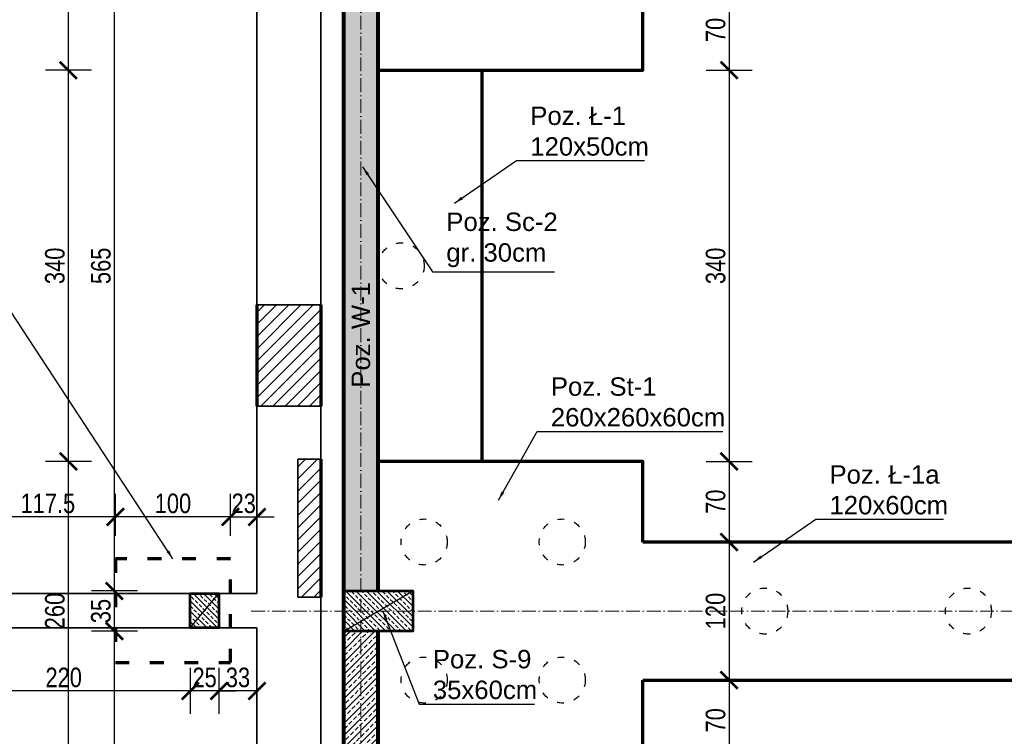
# Model space of a CAD drawing. Header units: inches. Extents: x 201967 to 338763, y -32705 to 30884.
# Tile 196 of 236: x 320675 to 321531, y 14892 to 15515. Entities that reach past the tile are written whole.
import ezdxf

# ---------------------------------------------------------------- set-up
doc = ezdxf.new("R2010")
doc.units = ezdxf.units.IN
doc.header["$MEASUREMENT"] = 0
doc.linetypes.add('ACAD_ISO03W100', pattern=[30, 12, -18])
doc.linetypes.add('ACAD_ISO10W100', pattern=[18, 12, -3, 0, -3])
for name, color, linetype, lineweight in [('00 b ŚCIANY nowe-zamurowania', 242, 'Continuous', 70), ('01 a KONSTRUKCJA żelbet', 94, 'Continuous', 80), ('01 a1 KONSTRUKCJA żelebet', 200, 'Continuous', 53), ('01 c KONSTRUKCJA ławy', 45, 'Continuous', 70), ('01h KONSTRUKCJA pozycje', 253, 'Continuous', 13), ('01h2 KONSTRUKCJA pozycje belki', 254, 'Continuous', 13), ('01h3 KONSTRUKCJA pozycje słupy', 252, 'Continuous', 13), ('11 OSIE ściany', 2, 'ACAD_ISO10W100', 5), ('20 KRESKOWANIE ścian', 63, 'Continuous', 5), ('90 WYMIAR', 155, 'Continuous', 9), ('_proj_MURY konstr', 1, 'Continuous', 20), ('pale', 1, 'Continuous', 30)]:
    doc.layers.add(name, color=color, linetype=linetype, lineweight=lineweight)
doc.styles.add('100 arial', font='arial.ttf', dxfattribs={"width": 0.8, "height": 17})
doc.styles.add('OPIS', font='arial.ttf')
doc.styles.add('RomanS', font='romans.shx')
doc.dimstyles.new('100', dxfattribs={"dimscale": 10, "dimtxt": 17, "dimasz": 1.5, "dimexe": 2, "dimexo": 2, "dimgap": 0.3, "dimtad": 1, "dimdec": 1, "dimrnd": 0.5, "dimdsep": 46, "dimtxsty": '100 arial', "dimblk": 'ARCHTICK', "dimcen": 10, "dimclrd": 256, "dimclre": 256, "dimclrt": 256, "dimadec": 0, "dimazin": 0, "dimtfac": 1, "dimtdec": 1, "dimtix": 1, "dimtmove": 1, "dimatfit": 3, "dimfxl": 2, "dimfxlon": 1, "dimtolj": 1, "dimarcsym": 0})
doc.dimstyles.new('DIM100txt12', dxfattribs={"dimtxt": 12, "dimasz": 1.05, "dimexe": 0, "dimexo": 8, "dimgap": 4, "dimtad": 1, "dimdec": 7, "dimrnd": 0.5, "dimdsep": 46, "dimtxsty": 'RomanS', "dimblk1": 'DIM', "dimblk2": 'DIM', "dimsah": 1, "dimcen": 0.09, "dimse1": 1, "dimse2": 1, "dimclrt": 256, "dimadec": 1, "dimazin": 0, "dimtfac": 1, "dimtdec": 7, "dimtix": 1, "dimtofl": 0, "dimtmove": 2, "dimatfit": 3, "dimfxl": 1, "dimtolj": 1, "dimtzin": 0, "dimarcsym": 0})
pattern_1 = [(45, (214354.1264067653, -1344.043601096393), (-5.303300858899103, 5.303300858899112), [])]
pattern_2 = [(45, (0, -25), (-4.490128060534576, 4.490128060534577), []), (45, (4.490130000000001, -25), (-4.490128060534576, 4.490128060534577), [3.175, -1.5875])]
pattern_3 = [(45, (0, 0), (-5.303300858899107, 5.303300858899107), []), (45, (5.30330085, 0), (-5.303300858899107, 5.303300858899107), [3.75, -1.875])]

# ---------------------------------------------------------------- blocks, each defined once
blk = doc.blocks.new('1 osie 2 część BPPZ')
at = {"layer": '11 OSIE ściany'}
for p, q in [((0, -2740), (0, 100)), ((-95.33901275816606, -1200), (1219, -1200))]:
    blk.add_line(p, q, dxfattribs=at)
blk = doc.blocks.new('DIM')
for p, q in [((7.275957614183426e-12, -13.00000000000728), (7.275957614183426e-12, 12.99999999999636)), ((8.000000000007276, -7.275957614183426e-12), (-7.999999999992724, -7.275957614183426e-12))]:
    blk.add_line(p, q)
at = {"const_width": 1.714285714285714}
blk.add_lwpolyline([(5.714285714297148, 5.714285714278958), (-5.71428571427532, -5.71428571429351)], dxfattribs=at)
blk = doc.blocks.new('*U1147')
at = {"lineweight": 5, "ltscale": 0.25}
h = blk.add_hatch(dxfattribs=at)
h.set_pattern_fill('ANSI33', color=5, style=0)
h.set_pattern_definition(pattern_2)
h.paths.add_polyline_path([(0, 0), (-1.421085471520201e-15, -35), (60, -35), (60, 0)])
blk.add_lwpolyline([(0, 0), (-1.421085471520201e-15, -35), (60, -35), (60, 0)], close=True)
at = {"layer": 'Defpoints'}
blk.add_line((0, 0), (60, -35), dxfattribs=at)
blk = doc.blocks.new('_ARCHTICK')
at = {"color": 0, "linetype": 'ByBlock', "const_width": 0.15}
blk.add_lwpolyline([(-0.5, -0.5), (0.5, 0.5)], dxfattribs=at)
blk = doc.blocks.new('*D1297')
at = {"layer": '90 WYMIAR', "lineweight": -2, "transparency": 16777216}
for p, q in [((321271.5282442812, 15540.64807306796), (321311.5282442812, 15540.64807306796)), ((321291.5282442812, 15540.64807306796), (321291.5282442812, 15470.64807306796)), ((321271.5282442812, 15470.64807306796), (321311.5282442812, 15470.64807306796))]:
    blk.add_line(p, q, dxfattribs=at)
at = {"layer": 'Defpoints', "color": 0, "transparency": 16777216}
for p in [(321216.5205435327, 15540.64807306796), (321216.5205435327, 15470.64807306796), (321291.5282442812, 15470.64807306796)]:
    blk.add_point(p, dxfattribs=at)
at = {"layer": '90 WYMIAR', "lineweight": -2, "transparency": 16777216, "xscale": 15, "yscale": 15, "zscale": 15}
for p, rotation in [((321291.5282442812, 15540.64807306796), 90), ((321291.5282442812, 15470.64807306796), 270)]:
    blk.add_blockref('_ARCHTICK', p, dxfattribs=dict(at, rotation=rotation))
at = {"layer": '90 WYMIAR', "transparency": 16777216, "insert": (321279.8485034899, 15505.64807306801), "char_height": 17, "attachment_point": 5, "rotation": 90, "style": '100 arial'}
blk.add_mtext('\\A1;70', dxfattribs=at)
blk = doc.blocks.new('*D1298')
at = {"layer": '90 WYMIAR', "lineweight": -2, "transparency": 16777216}
for p, q in [((321271.5282442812, 15470.64807306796), (321311.5282442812, 15470.64807306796)), ((321291.5282442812, 15470.64807306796), (321291.5282442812, 15130.64807306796)), ((321271.5282442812, 15130.64807306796), (321311.5282442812, 15130.64807306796))]:
    blk.add_line(p, q, dxfattribs=at)
at = {"layer": 'Defpoints', "color": 0, "transparency": 16777216}
for p in [(321216.5205435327, 15470.64807306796), (321216.5205435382, 15130.64807306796), (321291.5282442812, 15130.64807306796)]:
    blk.add_point(p, dxfattribs=at)
at = {"layer": '90 WYMIAR', "lineweight": -2, "transparency": 16777216, "xscale": 15, "yscale": 15, "zscale": 15}
for p, rotation in [((321291.5282442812, 15470.64807306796), 90), ((321291.5282442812, 15130.64807306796), 270)]:
    blk.add_blockref('_ARCHTICK', p, dxfattribs=dict(at, rotation=rotation))
at = {"layer": '90 WYMIAR', "transparency": 16777216, "insert": (321279.8427053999, 15300.64807306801), "char_height": 17, "attachment_point": 5, "rotation": 90, "style": '100 arial'}
blk.add_mtext('\\A1;340', dxfattribs=at)
blk = doc.blocks.new('*D1299')
at = {"layer": '90 WYMIAR', "lineweight": -2, "transparency": 16777216}
for p, q in [((321271.5282442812, 15130.64807306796), (321311.5282442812, 15130.64807306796)), ((321291.5282442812, 15130.64807306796), (321291.5282442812, 15060.64807306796)), ((321271.5282442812, 15060.64807306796), (321311.5282442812, 15060.64807306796))]:
    blk.add_line(p, q, dxfattribs=at)
at = {"layer": 'Defpoints', "color": 0, "transparency": 16777216}
for p in [(321216.5205435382, 15130.64807306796), (321216.5205435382, 15060.64807306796), (321291.5282442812, 15060.64807306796)]:
    blk.add_point(p, dxfattribs=at)
at = {"layer": '90 WYMIAR', "lineweight": -2, "transparency": 16777216, "xscale": 15, "yscale": 15, "zscale": 15}
for p, rotation in [((321291.5282442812, 15130.64807306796), 90), ((321291.5282442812, 15060.64807306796), 270)]:
    blk.add_blockref('_ARCHTICK', p, dxfattribs=dict(at, rotation=rotation))
at = {"layer": '90 WYMIAR', "transparency": 16777216, "insert": (321279.8485034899, 15095.64807306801), "char_height": 17, "attachment_point": 5, "rotation": 90, "style": '100 arial'}
blk.add_mtext('\\A1;70', dxfattribs=at)
blk = doc.blocks.new('*D1300')
at = {"layer": '90 WYMIAR', "lineweight": -2, "transparency": 16777216}
for p, q in [((321271.5282442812, 15060.64807306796), (321311.5282442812, 15060.64807306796)), ((321291.5282442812, 15060.64807306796), (321291.5282442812, 14940.64807306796)), ((321271.5282442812, 14940.64807306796), (321311.5282442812, 14940.64807306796))]:
    blk.add_line(p, q, dxfattribs=at)
at = {"layer": 'Defpoints', "color": 0, "transparency": 16777216}
for p in [(321216.5205435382, 15060.64807306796), (321216.5205435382, 14940.64807306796), (321291.5282442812, 14940.64807306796)]:
    blk.add_point(p, dxfattribs=at)
at = {"layer": '90 WYMIAR', "lineweight": -2, "transparency": 16777216, "xscale": 15, "yscale": 15, "zscale": 15}
for p, rotation in [((321291.5282442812, 15060.64807306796), 90), ((321291.5282442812, 14940.64807306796), 270)]:
    blk.add_blockref('_ARCHTICK', p, dxfattribs=dict(at, rotation=rotation))
at = {"layer": '90 WYMIAR', "transparency": 16777216, "insert": (321279.8485034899, 15000.64807306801), "char_height": 17, "attachment_point": 5, "rotation": 90, "style": '100 arial'}
blk.add_mtext('\\A1;120', dxfattribs=at)
blk = doc.blocks.new('*D1301')
at = {"layer": '90 WYMIAR', "lineweight": -2, "transparency": 16777216}
for p, q in [((321271.5282442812, 14940.64807306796), (321311.5282442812, 14940.64807306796)), ((321291.5282442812, 14940.64807306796), (321291.5282442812, 14870.64807306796)), ((321271.5282442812, 14870.64807306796), (321311.5282442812, 14870.64807306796))]:
    blk.add_line(p, q, dxfattribs=at)
at = {"layer": 'Defpoints', "color": 0, "transparency": 16777216}
for p in [(321216.5205435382, 14940.64807306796), (321216.5205435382, 14870.64807306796), (321291.5282442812, 14870.64807306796)]:
    blk.add_point(p, dxfattribs=at)
at = {"layer": '90 WYMIAR', "lineweight": -2, "transparency": 16777216, "xscale": 15, "yscale": 15, "zscale": 15}
for p, rotation in [((321291.5282442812, 14940.64807306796), 90), ((321291.5282442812, 14870.64807306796), 270)]:
    blk.add_blockref('_ARCHTICK', p, dxfattribs=dict(at, rotation=rotation))
at = {"layer": '90 WYMIAR', "transparency": 16777216, "insert": (321279.8485034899, 14905.64807306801), "char_height": 17, "attachment_point": 5, "rotation": 90, "style": '100 arial'}
blk.add_mtext('\\A1;70', dxfattribs=at)
blk = doc.blocks.new('*D1467')
at = {"layer": '90 WYMIAR', "lineweight": -2, "transparency": 16777216}
for p, q in [((320777.2143057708, 14983.14807306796), (320737.2143057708, 14983.14807306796)), ((320757.2143057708, 14415.64433876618), (320757.2143057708, 14983.14807306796)), ((320777.2143057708, 14415.64433876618), (320737.2143057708, 14415.64433876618))]:
    blk.add_line(p, q, dxfattribs=at)
at = {"layer": 'Defpoints', "color": 0, "transparency": 16777216}
for p in [(320757.2143057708, 14983.14807306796), (320971.5205435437, 14983.14807306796), (320971.5205435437, 14415.64433876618)]:
    blk.add_point(p, dxfattribs=at)
at = {"layer": '90 WYMIAR', "lineweight": -2, "transparency": 16777216, "xscale": 15, "yscale": 15, "zscale": 15}
for p, rotation in [((320757.2143057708, 14983.14807306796), 90), ((320757.2143057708, 14415.64433876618), 270)]:
    blk.add_blockref('_ARCHTICK', p, dxfattribs=dict(at, rotation=rotation))
at = {"layer": '90 WYMIAR', "transparency": 16777216, "insert": (320745.5345649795, 14699.39620591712), "char_height": 17, "attachment_point": 5, "rotation": 90, "style": '100 arial'}
blk.add_mtext('\\A1;567.5', dxfattribs=at)
blk = doc.blocks.new('*D1468')
at = {"layer": '90 WYMIAR', "lineweight": -2, "transparency": 16777216}
for p, q in [((320777.2143057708, 15018.14807306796), (320737.2143057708, 15018.14807306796)), ((320757.2143057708, 14983.14807306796), (320757.2143057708, 15018.14807306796)), ((320777.2143057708, 14983.14807306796), (320737.2143057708, 14983.14807306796))]:
    blk.add_line(p, q, dxfattribs=at)
at = {"layer": 'Defpoints', "color": 0, "transparency": 16777216}
for p in [(320757.2143057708, 15018.14807306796), (320971.5205435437, 15018.14807306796), (320971.5205435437, 14983.14807306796)]:
    blk.add_point(p, dxfattribs=at)
at = {"layer": '90 WYMIAR', "lineweight": -2, "transparency": 16777216, "xscale": 15, "yscale": 15, "zscale": 15}
for p, rotation in [((320757.2143057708, 15018.14807306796), 90), ((320757.2143057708, 14983.14807306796), 270)]:
    blk.add_blockref('_ARCHTICK', p, dxfattribs=dict(at, rotation=rotation))
at = {"layer": '90 WYMIAR', "transparency": 16777216, "insert": (320745.5287668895, 15000.64807306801), "char_height": 17, "attachment_point": 5, "rotation": 90, "style": '100 arial'}
blk.add_mtext('\\A1;35', dxfattribs=at)
blk = doc.blocks.new('*D1469')
at = {"layer": '90 WYMIAR', "lineweight": -2, "transparency": 16777216}
for p, q in [((320777.2143057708, 15583.14807306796), (320737.2143057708, 15583.14807306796)), ((320757.2143057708, 15018.14807306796), (320757.2143057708, 15583.14807306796)), ((320777.2143057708, 15018.14807306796), (320737.2143057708, 15018.14807306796))]:
    blk.add_line(p, q, dxfattribs=at)
at = {"layer": 'Defpoints', "color": 0, "transparency": 16777216}
for p in [(320757.2143057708, 15583.14807306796), (320971.5205435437, 15583.14807306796), (320971.5205435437, 15018.14807306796)]:
    blk.add_point(p, dxfattribs=at)
at = {"layer": '90 WYMIAR', "lineweight": -2, "transparency": 16777216, "xscale": 15, "yscale": 15, "zscale": 15}
for p, rotation in [((320757.2143057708, 15583.14807306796), 90), ((320757.2143057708, 15018.14807306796), 270)]:
    blk.add_blockref('_ARCHTICK', p, dxfattribs=dict(at, rotation=rotation))
at = {"layer": '90 WYMIAR', "transparency": 16777216, "insert": (320745.5345649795, 15300.64807306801), "char_height": 17, "attachment_point": 5, "rotation": 90, "style": '100 arial'}
blk.add_mtext('\\A1;565', dxfattribs=at)
blk = doc.blocks.new('*D1480')
at = {"layer": '90 WYMIAR', "lineweight": -2, "transparency": 16777216}
for p, q in [((320737.2143057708, 15130.64807306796), (320697.2143057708, 15130.64807306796)), ((320717.2143057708, 14870.64807306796), (320717.2143057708, 15130.64807306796)), ((320737.2143057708, 14870.64807306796), (320697.2143057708, 14870.64807306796))]:
    blk.add_line(p, q, dxfattribs=at)
at = {"layer": 'Defpoints', "color": 0, "transparency": 16777216}
for p in [(320717.2143057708, 15130.64807306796), (320986.5205435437, 15130.64807306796), (320986.5205435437, 14870.64807306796)]:
    blk.add_point(p, dxfattribs=at)
at = {"layer": '90 WYMIAR', "lineweight": -2, "transparency": 16777216, "xscale": 15, "yscale": 15, "zscale": 15}
for p, rotation in [((320717.2143057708, 15130.64807306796), 90), ((320717.2143057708, 14870.64807306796), 270)]:
    blk.add_blockref('_ARCHTICK', p, dxfattribs=dict(at, rotation=rotation))
at = {"layer": '90 WYMIAR', "transparency": 16777216, "insert": (320705.5345649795, 15000.64807306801), "char_height": 17, "attachment_point": 5, "rotation": 90, "style": '100 arial'}
blk.add_mtext('\\A1;260', dxfattribs=at)
blk = doc.blocks.new('*D1481')
at = {"layer": '90 WYMIAR', "lineweight": -2, "transparency": 16777216}
for p, q in [((320737.2143057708, 15470.64807306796), (320697.2143057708, 15470.64807306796)), ((320717.2143057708, 15130.64807306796), (320717.2143057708, 15470.64807306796)), ((320737.2143057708, 15130.64807306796), (320697.2143057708, 15130.64807306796))]:
    blk.add_line(p, q, dxfattribs=at)
at = {"layer": 'Defpoints', "color": 0, "transparency": 16777216}
for p in [(320717.2143057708, 15470.64807306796), (320986.5205435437, 15470.64807306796), (320986.5205435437, 15130.64807306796)]:
    blk.add_point(p, dxfattribs=at)
at = {"layer": '90 WYMIAR', "lineweight": -2, "transparency": 16777216, "xscale": 15, "yscale": 15, "zscale": 15}
for p, rotation in [((320717.2143057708, 15470.64807306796), 90), ((320717.2143057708, 15130.64807306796), 270)]:
    blk.add_blockref('_ARCHTICK', p, dxfattribs=dict(at, rotation=rotation))
at = {"layer": '90 WYMIAR', "transparency": 16777216, "insert": (320705.5287668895, 15300.64807306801), "char_height": 17, "attachment_point": 5, "rotation": 90, "style": '100 arial'}
blk.add_mtext('\\A1;340', dxfattribs=at)
blk = doc.blocks.new('*D1482')
at = {"layer": '90 WYMIAR', "lineweight": -2, "transparency": 16777216}
for p, q in [((320737.2143057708, 15730.64807306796), (320697.2143057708, 15730.64807306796)), ((320717.2143057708, 15470.64807306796), (320717.2143057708, 15730.64807306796)), ((320737.2143057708, 15470.64807306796), (320697.2143057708, 15470.64807306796))]:
    blk.add_line(p, q, dxfattribs=at)
at = {"layer": 'Defpoints', "color": 0, "transparency": 16777216}
for p in [(320717.2143057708, 15730.64807306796), (320986.5205435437, 15730.64807306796), (320986.5205435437, 15470.64807306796)]:
    blk.add_point(p, dxfattribs=at)
at = {"layer": '90 WYMIAR', "lineweight": -2, "transparency": 16777216, "xscale": 15, "yscale": 15, "zscale": 15}
for p, rotation in [((320717.2143057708, 15730.64807306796), 90), ((320717.2143057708, 15470.64807306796), 270)]:
    blk.add_blockref('_ARCHTICK', p, dxfattribs=dict(at, rotation=rotation))
at = {"layer": '90 WYMIAR', "transparency": 16777216, "insert": (320705.5345649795, 15600.64807306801), "char_height": 17, "attachment_point": 5, "rotation": 90, "style": '100 arial'}
blk.add_mtext('\\A1;260', dxfattribs=at)
blk = doc.blocks.new('*U1188')
at = {"lineweight": 5, "ltscale": 0.25}
h = blk.add_hatch(dxfattribs=at)
h.set_pattern_fill('ANSI33', color=5, style=0)
h.set_pattern_definition(pattern_2)
h.paths.add_polyline_path([(0, 0), (-7.105427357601e-16, -30), (25, -30), (25, 0)])
blk.add_lwpolyline([(0, 0), (-7.105427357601e-16, -30), (25, -30), (25, 0)], close=True)
at = {"layer": 'Defpoints'}
blk.add_line((0, 0), (25, -30), dxfattribs=at)
blk = doc.blocks.new('*D1674')
at = {"layer": '90 WYMIAR', "lineweight": -2, "transparency": 16777216}
for p, q in [((320848.1382526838, 14951.18321747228), (320848.1382526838, 14911.18321747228)), ((320881.1382526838, 14951.18321747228), (320881.1382526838, 14911.18321747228)), ((320881.1382526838, 14931.18321747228), (320848.1382526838, 14931.18321747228))]:
    blk.add_line(p, q, dxfattribs=at)
at = {"layer": 'Defpoints', "color": 0, "transparency": 16777216}
for p in [(320848.1382526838, 14985.94126022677), (320881.1382526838, 14985.94126022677), (320848.1382526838, 14931.18321747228)]:
    blk.add_point(p, dxfattribs=at)
at = {"layer": '90 WYMIAR', "lineweight": -2, "transparency": 16777216, "xscale": 15, "yscale": 15, "zscale": 15, "rotation": 180}
blk.add_blockref('_ARCHTICK', (320848.1382526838, 14931.18321747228), dxfattribs=at)
at = {"layer": '90 WYMIAR', "lineweight": -2, "transparency": 16777216, "xscale": 15, "yscale": 15, "zscale": 15}
blk.add_blockref('_ARCHTICK', (320881.1382526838, 14931.18321747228), dxfattribs=at)
at = {"layer": '90 WYMIAR', "transparency": 16777216, "insert": (320864.6382526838, 14942.86875635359), "char_height": 17, "attachment_point": 5, "style": '100 arial'}
blk.add_mtext('\\A1;33', dxfattribs=at)
blk = doc.blocks.new('*D1675')
at = {"layer": '90 WYMIAR', "lineweight": -2, "transparency": 16777216}
for p, q in [((320823.138252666, 14951.18321747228), (320823.138252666, 14911.18321747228)), ((320848.1382526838, 14951.18321747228), (320848.1382526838, 14911.18321747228)), ((320823.138252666, 14931.18321747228), (320808.138252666, 14931.18321747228)), ((320848.1382526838, 14931.18321747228), (320823.138252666, 14931.18321747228)), ((320848.1382526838, 14931.18321747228), (320863.1382526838, 14931.18321747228))]:
    blk.add_line(p, q, dxfattribs=at)
at = {"layer": 'Defpoints', "color": 0, "transparency": 16777216}
for p in [(320823.138252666, 14985.94123872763), (320848.1382526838, 14985.94126022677), (320823.138252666, 14931.18321747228)]:
    blk.add_point(p, dxfattribs=at)
at = {"layer": '90 WYMIAR', "lineweight": -2, "transparency": 16777216, "xscale": 15, "yscale": 15, "zscale": 15}
blk.add_blockref('_ARCHTICK', (320823.138252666, 14931.18321747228), dxfattribs=at)
at = {"layer": '90 WYMIAR', "lineweight": -2, "transparency": 16777216, "xscale": 15, "yscale": 15, "zscale": 15, "rotation": 180}
blk.add_blockref('_ARCHTICK', (320848.1382526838, 14931.18321747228), dxfattribs=at)
at = {"layer": '90 WYMIAR', "transparency": 16777216, "insert": (320835.6382526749, 14942.86295826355), "char_height": 17, "attachment_point": 5, "style": '100 arial'}
blk.add_mtext('\\A1;25', dxfattribs=at)
blk = doc.blocks.new('*D1676')
at = {"layer": '90 WYMIAR', "lineweight": -2, "transparency": 16777216}
for p, q in [((320603.1382526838, 14951.18321747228), (320603.1382526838, 14911.18321747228)), ((320823.138252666, 14951.18321747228), (320823.138252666, 14911.18321747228)), ((320823.138252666, 14931.18321747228), (320603.1382526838, 14931.18321747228))]:
    blk.add_line(p, q, dxfattribs=at)
at = {"layer": 'Defpoints', "color": 0, "transparency": 16777216}
for p in [(320603.1382526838, 14985.94123872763), (320823.138252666, 14985.94123872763), (320603.1382526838, 14931.18321747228)]:
    blk.add_point(p, dxfattribs=at)
at = {"layer": '90 WYMIAR', "lineweight": -2, "transparency": 16777216, "xscale": 15, "yscale": 15, "zscale": 15, "rotation": 180}
blk.add_blockref('_ARCHTICK', (320603.1382526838, 14931.18321747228), dxfattribs=at)
at = {"layer": '90 WYMIAR', "lineweight": -2, "transparency": 16777216, "xscale": 15, "yscale": 15, "zscale": 15}
blk.add_blockref('_ARCHTICK', (320823.138252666, 14931.18321747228), dxfattribs=at)
at = {"layer": '90 WYMIAR', "transparency": 16777216, "insert": (320713.1382526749, 14942.86295826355), "char_height": 17, "attachment_point": 5, "style": '100 arial'}
blk.add_mtext('\\A1;220', dxfattribs=at)
blk = doc.blocks.new('*D1678')
at = {"layer": '90 WYMIAR', "lineweight": -2, "transparency": 16777216}
for p, q in [((320758.1382526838, 15065.94123874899), (320758.1382526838, 15102.44424820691)), ((320858.1382526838, 15065.94123874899), (320858.1382526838, 15102.44424820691)), ((320858.1382526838, 15082.44424820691), (320758.1382526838, 15082.44424820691))]:
    blk.add_line(p, q, dxfattribs=at)
at = {"layer": 'Defpoints', "color": 0, "transparency": 16777216}
for p in [(320758.1382526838, 15082.44424820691), (320758.1382526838, 15045.94123874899), (320858.1382526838, 15045.94123874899)]:
    blk.add_point(p, dxfattribs=at)
at = {"layer": '90 WYMIAR', "lineweight": -2, "transparency": 16777216, "xscale": 15, "yscale": 15, "zscale": 15, "rotation": 180}
blk.add_blockref('_ARCHTICK', (320758.1382526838, 15082.44424820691), dxfattribs=at)
at = {"layer": '90 WYMIAR', "lineweight": -2, "transparency": 16777216, "xscale": 15, "yscale": 15, "zscale": 15}
blk.add_blockref('_ARCHTICK', (320858.1382526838, 15082.44424820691), dxfattribs=at)
at = {"layer": '90 WYMIAR', "transparency": 16777216, "insert": (320808.1382526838, 15094.12398899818), "char_height": 17, "attachment_point": 5, "style": '100 arial'}
blk.add_mtext('\\A1;100', dxfattribs=at)
blk = doc.blocks.new('*D1679')
at = {"layer": '90 WYMIAR', "lineweight": -2, "transparency": 16777216}
for p, q in [((320640.638252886, 15065.94123872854), (320640.638252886, 15102.44424820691)), ((320758.1382526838, 15065.94123874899), (320758.1382526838, 15102.44424820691)), ((320758.1382526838, 15082.44424820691), (320640.638252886, 15082.44424820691))]:
    blk.add_line(p, q, dxfattribs=at)
at = {"layer": 'Defpoints', "color": 0, "transparency": 16777216}
for p in [(320640.638252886, 15082.44424820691), (320640.638252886, 15045.94123872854), (320758.1382526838, 15045.94123874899)]:
    blk.add_point(p, dxfattribs=at)
at = {"layer": '90 WYMIAR', "lineweight": -2, "transparency": 16777216, "xscale": 15, "yscale": 15, "zscale": 15, "rotation": 180}
blk.add_blockref('_ARCHTICK', (320640.638252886, 15082.44424820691), dxfattribs=at)
at = {"layer": '90 WYMIAR', "lineweight": -2, "transparency": 16777216, "xscale": 15, "yscale": 15, "zscale": 15}
blk.add_blockref('_ARCHTICK', (320758.1382526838, 15082.44424820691), dxfattribs=at)
at = {"layer": '90 WYMIAR', "transparency": 16777216, "insert": (320699.3882527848, 15094.12398899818), "char_height": 17, "attachment_point": 5, "style": '100 arial'}
blk.add_mtext('\\A1;117.5', dxfattribs=at)
blk = doc.blocks.new('*D1681')
at = {"layer": '90 WYMIAR', "lineweight": -2, "transparency": 16777216}
for p, q in [((320858.1382526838, 15065.94123874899), (320858.1382526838, 15102.44424820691)), ((320881.1382526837, 15062.44424820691), (320881.1382526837, 15102.44424820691)), ((320858.1382526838, 15082.44424820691), (320843.1382526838, 15082.44424820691)), ((320858.1382526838, 15082.44424820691), (320881.1382526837, 15082.44424820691)), ((320881.1382526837, 15082.44424820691), (320896.1382526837, 15082.44424820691))]:
    blk.add_line(p, q, dxfattribs=at)
at = {"layer": 'Defpoints', "color": 0, "transparency": 16777216}
for p in [(320881.1382526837, 15082.44424820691), (320858.1382526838, 15045.94123874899), (320881.1382526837, 15015.94123875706)]:
    blk.add_point(p, dxfattribs=at)
at = {"layer": '90 WYMIAR', "lineweight": -2, "transparency": 16777216, "xscale": 15, "yscale": 15, "zscale": 15}
blk.add_blockref('_ARCHTICK', (320858.1382526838, 15082.44424820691), dxfattribs=at)
at = {"layer": '90 WYMIAR', "lineweight": -2, "transparency": 16777216, "xscale": 15, "yscale": 15, "zscale": 15, "rotation": 180}
blk.add_blockref('_ARCHTICK', (320881.1382526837, 15082.44424820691), dxfattribs=at)
at = {"layer": '90 WYMIAR', "transparency": 16777216, "insert": (320869.6382526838, 15094.12978708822), "char_height": 17, "attachment_point": 5, "style": '100 arial'}
blk.add_mtext('\\A1;23', dxfattribs=at)

msp = doc.modelspace()

# ---------------------------------------------------------------- hatches: boundary and pattern name
at = {"layer": '20 KRESKOWANIE ścian'}
h = msp.add_hatch(dxfattribs=at)
h.set_pattern_fill('ANSI33', color=256, scale=30)
h.set_pattern_definition(pattern_3)
h.paths.add_polyline_path([(320986.5205435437, 16185.64807306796), (320956.5205435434, 16185.64807306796), (320956.5205435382, 15618.14807306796), (320986.5205435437, 15618.14807306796)])
h.paths.add_polyline_path([(320956.5205435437, 15018.14807306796), (320986.5205435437, 15018.14807306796), (320986.5205435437, 15583.14807306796), (320956.5205435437, 15583.14807306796)])
h = msp.add_hatch(dxfattribs=at)
h.set_pattern_fill('ANSI33', color=256, scale=30)
h.set_pattern_definition(pattern_3)
h.paths.add_polyline_path([(320986.5205435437, 14983.14807306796), (320956.5205435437, 14983.14807306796), (320956.5205435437, 14415.64433876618), (320986.5205435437, 14415.64433876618)])
at = {"layer": '_proj_MURY konstr'}
h = msp.add_hatch(dxfattribs=at)
h.set_pattern_fill('ANSI31', scale=60, angle=359.9999999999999)
h.set_pattern_definition(pattern_1)
h.paths.add_polyline_path([(320936.7382526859, 15266.64904279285), (320881.1382526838, 15266.64904279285), (320881.1382526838, 15178.64904279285), (320936.7382526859, 15178.64904279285)])
h = msp.add_hatch(dxfattribs=at)
h.set_pattern_fill('ANSI31', scale=60, angle=359.9999999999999)
h.set_pattern_definition(pattern_1)
h.paths.add_polyline_path([(320916.7382526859, 15012.64904279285), (320936.7382526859, 15012.64904279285), (320936.7382526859, 15132.64904279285), (320916.7382526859, 15132.64904279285)])

# ---------------------------------------------------------------- linework, layer by layer
at = {"layer": '00 b ŚCIANY nowe-zamurowania'}
for p, q in [((320881.1382526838, 15266.64904279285), (320881.1382526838, 15178.64904279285)), ((320936.7382526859, 15266.64904279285), (320936.7382526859, 15178.64904279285)), ((320936.7382526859, 15132.64904279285), (320936.7382526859, 15012.64904279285))]:
    msp.add_line(p, q, dxfattribs=at)
at = {"layer": '01 a KONSTRUKCJA żelbet'}
for p, q in [((320956.5205435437, 13545.64807306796), (320956.5205435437, 15583.14807306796)), ((320986.5205435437, 15018.14807306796), (320986.5205435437, 15583.14807306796)), ((320986.5205435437, 14415.64433876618), (320986.5205435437, 14983.14807306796))]:
    msp.add_line(p, q, dxfattribs=at)
at = {"layer": '01 c KONSTRUKCJA ławy'}
for p, q in [((320956.5205435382, 14351.64904279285), (320956.5205435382, 16245.64807306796)), ((321076.5205435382, 15470.64807306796), (321076.5205435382, 15130.64807306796))]:
    msp.add_line(p, q, dxfattribs=at)
for points in [[(320986.5205435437, 15470.64807306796), (321216.5205435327, 15470.64807306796), (321216.5205435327, 15540.64807306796)], [(321216.5205435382, 15060.64807306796), (321216.5205435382, 15130.64807306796), (320986.5205435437, 15130.64807306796)], [(321595.5458678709, 15060.64807306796), (321216.5205435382, 15060.64807306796)], [(320986.5205435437, 14870.64807306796), (321216.5205435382, 14870.64807306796), (321216.5205435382, 14940.64807306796)], [(321216.5205435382, 14940.64807306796), (321595.5458678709, 14940.64807306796)]]:
    msp.add_lwpolyline(points, dxfattribs=at)
at = {"layer": '01 c KONSTRUKCJA ławy', "linetype": 'ACAD_ISO03W100'}
msp.add_lwpolyline([(320758.1382526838, 14955.94123874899), (320858.1382526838, 14955.94123874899), (320858.1382526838, 15045.94123874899), (320758.1382526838, 15045.94123874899)], close=True, dxfattribs=at)
at = {"layer": '_proj_MURY konstr', "color": 3, "lineweight": 35}
for p, q in [((320936.7382526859, 15789.64904279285), (320936.7382526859, 15266.64904279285)), ((320881.1382526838, 15698.94126022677), (320881.1382526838, 15266.64904279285)), ((320881.1382526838, 15266.64904279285), (320936.7382526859, 15266.64904279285)), ((320881.1382526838, 15178.64904279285), (320881.1382526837, 15015.94123875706)), ((320881.1382526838, 15178.64904279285), (320936.7382526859, 15178.64904279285)), ((320936.7382526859, 15178.64904279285), (320936.7382526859, 15132.64904279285)), ((320936.7382526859, 15132.64904279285), (320916.7382526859, 15132.64904279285)), ((320916.7382526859, 15132.64904279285), (320916.7382526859, 15012.64904279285)), ((320327.1382526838, 15015.94123859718), (320881.1382526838, 15015.94123875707)), ((320916.7382526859, 15012.64904279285), (320936.7382526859, 15012.64904279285)), ((320936.7382526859, 15012.64904279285), (320936.7382526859, 14810.64904279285)), ((320603.1382526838, 14985.94123872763), (320881.1382526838, 14985.94123872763)), ((320881.1382526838, 14985.94126022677), (320881.1382526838, 14810.64904279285))]:
    msp.add_line(p, q, dxfattribs=at)
at = {"layer": '_proj_MURY konstr', "color": 7}
for q in [(320936.7382526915, 15274.6555730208), (320936.7382526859, 15274.65557302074)]:
    msp.add_line((320936.7382526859, 15476.06584108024), q, dxfattribs=at)
at = {"layer": 'pale', "linetype": 'ACAD_ISO03W100', "ltscale": 0.5}
for centre in [(321006.520543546, 15300.64807306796), (321026.5205435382, 15060.64807306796), (321146.5205435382, 15060.64807306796), (321322.5205435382, 15000.64807306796), (321499.5458678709, 15000.64807306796), (321026.5205435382, 14940.64807306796), (321146.5205435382, 14940.64807306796)]:
    msp.add_circle(centre, 20, dxfattribs=at)

# ---------------------------------------------------------------- block references
at = {"layer": '01 a1 KONSTRUKCJA żelebet', "xscale": -1, "rotation": 180}
for name, p in [('*U1188', (320823.1382526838, 14985.94123874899)), ('*U1147', (320956.5205435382, 14983.14807306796))]:
    msp.add_blockref(name, p, dxfattribs=at)
at = {"layer": '11 OSIE ściany'}
msp.add_blockref('1 osie 2 część BPPZ', (320971.5205435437, 16200.64807306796), dxfattribs=at)

# ---------------------------------------------------------------- texts
at = {"layer": '01h2 KONSTRUKCJA pozycje belki', "insert": (320971.5205435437, 15240.64807306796), "char_height": 16, "attachment_point": 5, "rotation": 89.99999999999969, "style": 'OPIS'}
msp.add_mtext('Poz. W-1', dxfattribs=at)
at = {"layer": '01h3 KONSTRUKCJA pozycje słupy', "char_height": 16, "attachment_point": 4, "style": 'OPIS'}
for s, insert in [('Poz. Ł-1\\P120x50cm', (321118.7013401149, 15417.66078101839)), ('Poz. Sc-2\\Pgr. 30cm', (321045.7158498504, 15323.2059314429)), ('Poz. St-1\\P260x260x60cm', (321136.5791619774, 15182.29966422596)), ('Poz. Ł-1a\\P120x60cm', (321378.7788837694, 15105.90129020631)), ('Poz. S-9\\P35x60cm', (321034.0151692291, 14945.40964588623))]:
    msp.add_mtext(s, dxfattribs=dict(at, insert=insert))

# ---------------------------------------------------------------- dimensions: what is measured, and where the dimension line sits
at = {"layer": '90 WYMIAR'}
for base, p1, p2, picture, middle in [((320717.2143057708, 15730.64807306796), (320986.5205435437, 15470.64807306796), (320986.5205435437, 15730.64807306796), '*D1482', (320705.5345649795, 15600.64807306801)), ((320757.2143057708, 15583.14807306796), (320971.5205435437, 15018.14807306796), (320971.5205435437, 15583.14807306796), '*D1469', (320745.5345649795, 15300.64807306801)), ((321291.5282442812, 15470.64807306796), (321216.5205435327, 15540.64807306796), (321216.5205435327, 15470.64807306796), '*D1297', (321279.8485034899, 15505.64807306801)), ((320717.2143057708, 15470.64807306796), (320986.5205435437, 15130.64807306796), (320986.5205435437, 15470.64807306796), '*D1481', (320705.5287668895, 15300.64807306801)), ((321291.5282442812, 15130.64807306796), (321216.5205435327, 15470.64807306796), (321216.5205435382, 15130.64807306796), '*D1298', (321279.8427053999, 15300.64807306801)), ((320717.2143057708, 15130.64807306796), (320986.5205435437, 14870.64807306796), (320986.5205435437, 15130.64807306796), '*D1480', (320705.5345649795, 15000.64807306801)), ((321291.5282442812, 15060.64807306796), (321216.5205435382, 15130.64807306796), (321216.5205435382, 15060.64807306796), '*D1299', (321279.8485034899, 15095.64807306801)), ((321291.5282442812, 14940.64807306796), (321216.5205435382, 15060.64807306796), (321216.5205435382, 14940.64807306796), '*D1300', (321279.8485034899, 15000.64807306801)), ((320757.2143057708, 15018.14807306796), (320971.5205435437, 14983.14807306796), (320971.5205435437, 15018.14807306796), '*D1468', (320745.5287668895, 15000.64807306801)), ((320757.2143057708, 14983.14807306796), (320971.5205435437, 14415.64433876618), (320971.5205435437, 14983.14807306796), '*D1467', (320745.5345649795, 14699.39620591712)), ((321291.5282442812, 14870.64807306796), (321216.5205435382, 14940.64807306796), (321216.5205435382, 14870.64807306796), '*D1301', (321279.8485034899, 14905.64807306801))]:
    dim = msp.add_linear_dim(base=base, p1=p1, p2=p2, angle=90, dimstyle='100', dxfattribs=at)
    dim.commit()
    dim.dimension.update_dxf_attribs({"geometry": picture, "text_midpoint": middle})
for base, p1, p2, picture, middle in [((320640.638252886, 15082.44424820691), (320758.1382526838, 15045.94123874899), (320640.638252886, 15045.94123872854), '*D1679', (320699.3882527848, 15094.12398899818)), ((320758.1382526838, 15082.44424820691), (320858.1382526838, 15045.94123874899), (320758.1382526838, 15045.94123874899), '*D1678', (320808.1382526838, 15094.12398899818)), ((320881.1382526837, 15082.44424820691), (320858.1382526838, 15045.94123874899), (320881.1382526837, 15015.94123875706), '*D1681', (320869.6382526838, 15094.12978708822)), ((320603.1382526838, 14931.18321747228), (320823.138252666, 14985.94123872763), (320603.1382526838, 14985.94123872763), '*D1676', (320713.1382526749, 14942.86295826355)), ((320823.138252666, 14931.18321747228), (320848.1382526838, 14985.94126022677), (320823.138252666, 14985.94123872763), '*D1675', (320835.6382526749, 14942.86295826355)), ((320848.1382526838, 14931.18321747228), (320881.1382526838, 14985.94126022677), (320848.1382526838, 14985.94126022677), '*D1674', (320864.6382526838, 14942.86875635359))]:
    dim = msp.add_linear_dim(base=base, p1=p1, p2=p2, dimstyle='100', dxfattribs=at)
    dim.commit()
    dim.dimension.update_dxf_attribs({"geometry": picture, "text_midpoint": middle})

# ---------------------------------------------------------------- leaders
at = {"layer": '01h KONSTRUKCJA pozycje', "annotation_type": 0, "has_hookline": 1, "hookline_direction": 1, "text_width": 400.6548431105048}
msp.add_leader([(320808.1382526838, 15045.94123874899), (320655.4395782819, 15278.57997197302), (320647.4395782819, 15278.57997197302)], dimstyle='DIM100txt12', override={"dimasz": 8, "dimgap": 4, "dimtad": 1}, dxfattribs=at)
at = {"layer": '01h3 KONSTRUKCJA pozycje słupy', "annotation_type": 0, "has_hookline": 1, "hookline_direction": 0}
for points, text_width in [([(321052.7850080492, 15354.98842533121), (321106.7013401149, 15392.12553772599), (321114.7013401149, 15392.12553772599)], 99.25238744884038), ([(320972.8923661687, 15386.81697759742), (321033.7158498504, 15295.35145213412), (321041.7158498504, 15295.35145213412)], 93.9918144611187), ([(321090.9814724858, 15096.93186973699), (321124.5791619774, 15156.66073744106), (321132.5791619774, 15156.66073744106)], 149.5006821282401), ([(321312.8625517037, 15043.22893451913), (321366.7788837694, 15080.3660469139), (321374.7788837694, 15080.3660469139)], 99.25238744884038), ([(320990.5607302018, 15000.64807306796), (321022.0151692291, 14919.76526207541), (321030.0151692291, 14919.76526207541)], 88.31650750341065)]:
    msp.add_leader(points, dimstyle='DIM100txt12', override={"dimasz": 8, "dimgap": 4, "dimtad": 1}, dxfattribs=dict(at, text_width=text_width))

doc.saveas('drawing.dxf')
